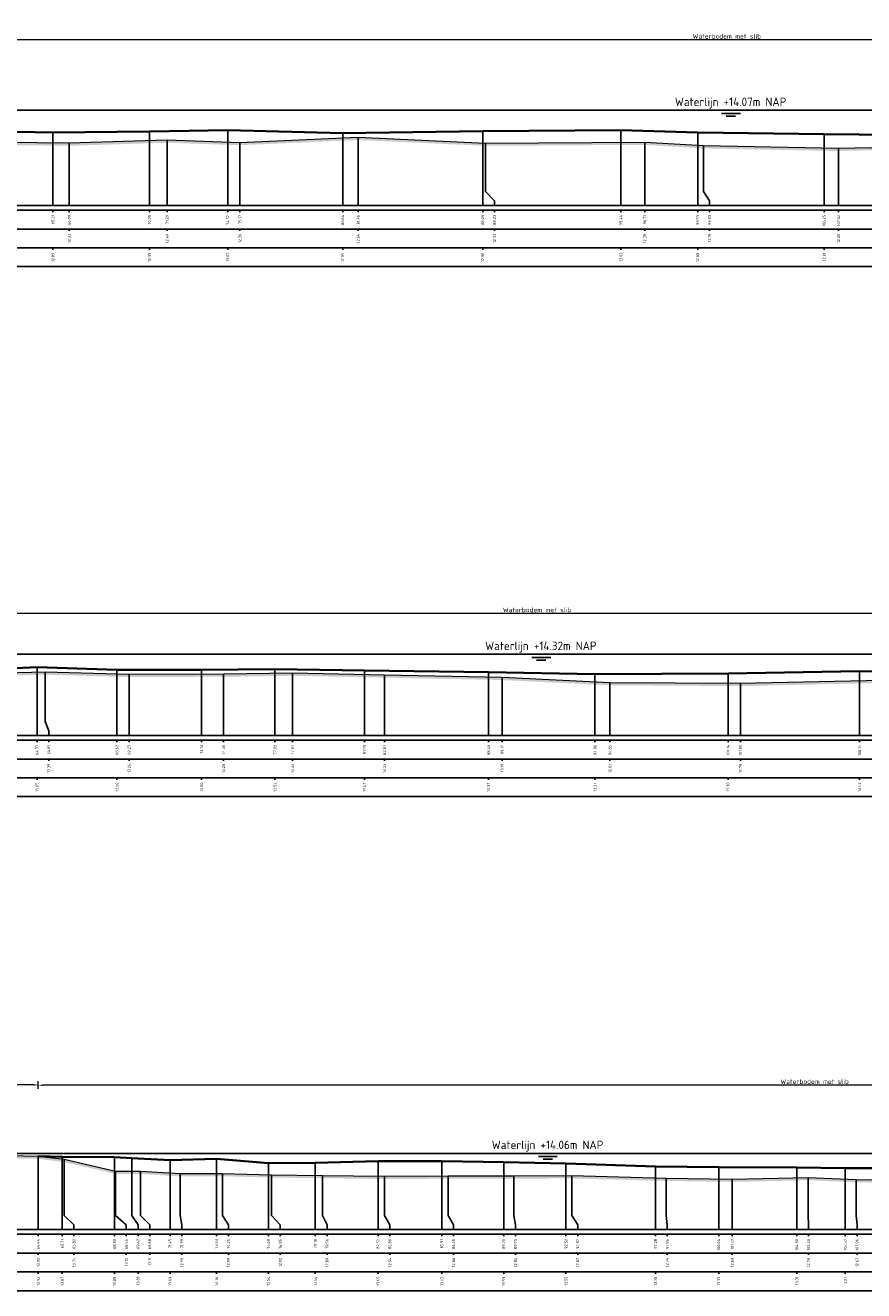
# Model space of a CAD drawing. Header units: metres. Extents: x 197883 to 206898, y 361907 to 364395.
# Tile 198 of 256: x 205848 to 205892, y 364076 to 364143. Entities that reach past the tile are written whole.
import ezdxf
from ezdxf.enums import TextEntityAlignment as Align

# ---------------------------------------------------------------- set-up
doc = ezdxf.new("R2010")
doc.units = ezdxf.units.M
doc.header["$PDMODE"] = 35
doc.header["$PDSIZE"] = 0.075
for name, color, linetype, lineweight in [('X-ME-AL-PROFIEL_BOVENKANT SLIB-GD', 42, 'Continuous', 35), ('X-ME-AL-PROFIEL_HUIDIG MAAIVELD-GD', 252, 'Continuous', 0), ('X-XX-AL-DETAIL1-M', 7, 'Continuous', 18), ('X-XX-AL-NAP-T18', 7, 'Continuous', 18)]:
    doc.layers.add(name, color=color, linetype=linetype, lineweight=lineweight)
doc.layers.add('X-ME-AL-PROFIEL_WATERLIJN-GD', color=150, linetype='Continuous')
doc.layers.add('X-ME-AL-PROFIELRASTER-S', color=7, linetype='Continuous')
doc.styles.add('NLCS-ISO', font='NLCS-ISO.ttf', dxfattribs={"height": 1.8})
doc.styles.add('NLCS-ISO-ANNOTATIVE-T18', font='NLCS-ISO.ttf', dxfattribs={"height": 1.8})
doc.styles.add('NLCS-ISO-M100-T25', font='NLCS-ISO.ttf', dxfattribs={"height": 0.25})
doc.dimstyles.new('NLCS-M100-T25-PIJL_L2_H1', dxfattribs={"dimscale": 0.1, "dimtxt": 2.5, "dimasz": 2.5, "dimexe": 2, "dimexo": 2, "dimgap": 0.7, "dimtad": 1, "dimzin": 0, "dimdsep": 46, "dimtxsty": 'NLCS-ISO-M100-T25', "dimcen": 0, "dimdle": 2, "dimclrd": 256, "dimclre": 256, "dimclrt": 256, "dimadec": 1, "dimazin": 0, "dimtfac": 1, "dimtdec": 3, "dimtofl": 0, "dimtmove": 0, "dimatfit": 3, "dimfxl": 2, "dimfxlon": 1, "dimtfillclr": 256, "dimtolj": 1, "dimtzin": 0, "dimlwd": -1, "dimlwe": -1, "dimarcsym": 0})

# ---------------------------------------------------------------- blocks, each defined once
blk = doc.blocks.new('SAL-PROFIELRASTER_BALK_EIND1-D')
at = {"color": 0, "linetype": 'ByBlock', "lineweight": -2, "flags": 128}
for points in [[(0, 0), (1, 0)], [(0, -2.5), (1, -2.5)], [(0, -12.5), (1, -12.5)]]:
    blk.add_lwpolyline(points, dxfattribs=at)
blk = doc.blocks.new('SAL-PROFIELRASTER_BALK_EIND2-D')
at = {"color": 0, "linetype": 'ByBlock', "lineweight": -2}
blk.add_line((1, -12.5), (0, -12.5), dxfattribs=at)
blk = doc.blocks.new('SAL-PROFIELRASTER_BALK_DATA-D')
at = {"color": 0, "linetype": 'ByBlock', "lineweight": -2}
blk.add_lwpolyline([(0, -3.5), (0, -2.5)], dxfattribs=at)
at = {"color": 0, "linetype": 'ByBlock', "lineweight": -2, "style": 'NLCS-ISO-ANNOTATIVE-T18'}
blk.add_attdef('GETAL', text='', height=1.5, rotation=90, dxfattribs=at).set_placement((0.75, -5), align=Align.RIGHT)
blk = doc.blocks.new('SAL-PROFIELRASTER_AANHAAL-D')
at = {"color": 9, "linetype": 'ByBlock', "lineweight": -2, "flags": 128}
blk.add_lwpolyline([(0, 1), (0, 0)], dxfattribs=at)
blk = doc.blocks.new('SAL-PROFIELRASTER_AANHAAL_STAGGER-D')
at = {"color": 9, "linetype": 'ByBlock', "lineweight": -2, "flags": 128}
for points in [[(0, 0), (0, -0.25)], [(0, -0.25), (1, -0.75)], [(1, -0.75), (1, -1)]]:
    blk.add_lwpolyline(points, dxfattribs=at)
blk = doc.blocks.new('*D211')
at = {"layer": 'Defpoints', "color": 0, "transparency": 16777216}
for p in [(205812.145, 364111.55), (205937.526, 364109.38), (205812.145, 364105.056)]:
    blk.add_point(p, dxfattribs=at)
at = {"layer": 'X-XX-AL-DETAIL1-M', "color": 253, "transparency": 16777216}
for p, q in [((205812.145, 364111.35), (205812.145, 364111.75)), ((205937.276, 364111.55), (205812.395, 364111.55)), ((205937.526, 364111.35), (205937.526, 364111.75))]:
    blk.add_line(p, q, dxfattribs=at)
for points in [[(205812.395, 364111.592), (205812.395, 364111.508), (205812.145, 364111.55)], [(205937.276, 364111.592), (205937.276, 364111.508), (205937.526, 364111.55)]]:
    blk.add_solid(points, dxfattribs=at)
at = {"layer": 'X-XX-AL-DETAIL1-M', "color": 253, "transparency": 16777216, "insert": (205874.835, 364111.745), "char_height": 0.25, "attachment_point": 5, "style": 'NLCS-ISO-M100-T25'}
blk.add_mtext('\\A1;Waterbodem met slib', dxfattribs=at)
blk = doc.blocks.new('*D180')
at = {"layer": 'Defpoints', "color": 0, "transparency": 16777216}
for p in [(205816.411, 364142.073), (205816.411, 364138.328), (205953.452, 364138.328)]:
    blk.add_point(p, dxfattribs=at)
at = {"layer": 'X-XX-AL-DETAIL1-M', "color": 253, "transparency": 16777216}
for p, q in [((205816.411, 364141.873), (205816.411, 364142.273)), ((205953.452, 364141.873), (205953.452, 364142.273)), ((205953.202, 364142.073), (205816.661, 364142.073))]:
    blk.add_line(p, q, dxfattribs=at)
for points in [[(205816.661, 364142.115), (205816.661, 364142.032), (205816.411, 364142.073)], [(205953.202, 364142.115), (205953.202, 364142.032), (205953.452, 364142.073)]]:
    blk.add_solid(points, dxfattribs=at)
at = {"layer": 'X-XX-AL-DETAIL1-M', "color": 253, "transparency": 16777216, "insert": (205884.931, 364142.268), "char_height": 0.25, "attachment_point": 5, "style": 'NLCS-ISO-M100-T25'}
blk.add_mtext('\\A1;Waterbodem met slib', dxfattribs=at)
blk = doc.blocks.new('*D184')
at = {"layer": 'Defpoints', "color": 0, "transparency": 16777216}
for p in [(205819.142, 364086.461), (205848.295, 364082.682), (205819.142, 364078.765)]:
    blk.add_point(p, dxfattribs=at)
at = {"layer": 'X-XX-AL-DETAIL1-M', "color": 253, "transparency": 16777216}
for p, q in [((205819.142, 364086.261), (205819.142, 364086.661)), ((205848.045, 364086.461), (205819.392, 364086.461)), ((205848.295, 364086.261), (205848.295, 364086.661))]:
    blk.add_line(p, q, dxfattribs=at)
for points in [[(205819.392, 364086.502), (205819.392, 364086.419), (205819.142, 364086.461)], [(205848.045, 364086.502), (205848.045, 364086.419), (205848.295, 364086.461)]]:
    blk.add_solid(points, dxfattribs=at)
at = {"layer": 'X-XX-AL-DETAIL1-M', "color": 253, "transparency": 16777216, "insert": (205833.792, 364086.656), "char_height": 0.25, "attachment_point": 5, "style": 'NLCS-ISO-M100-T25'}
blk.add_mtext('\\A1;Waterbodem', dxfattribs=at)
blk = doc.blocks.new('*D185')
at = {"layer": 'Defpoints', "color": 0, "transparency": 16777216}
for p in [(205848.295, 364086.448), (205848.295, 364082.682), (205931.232, 364078.765)]:
    blk.add_point(p, dxfattribs=at)
at = {"layer": 'X-XX-AL-DETAIL1-M', "color": 253, "transparency": 16777216}
for p, q in [((205848.295, 364086.248), (205848.295, 364086.648)), ((205930.982, 364086.448), (205848.545, 364086.448)), ((205931.232, 364086.248), (205931.232, 364086.648))]:
    blk.add_line(p, q, dxfattribs=at)
for points in [[(205848.545, 364086.49), (205848.545, 364086.407), (205848.295, 364086.448)], [(205930.982, 364086.49), (205930.982, 364086.407), (205931.232, 364086.448)]]:
    blk.add_solid(points, dxfattribs=at)
at = {"layer": 'X-XX-AL-DETAIL1-M', "color": 253, "transparency": 16777216, "insert": (205889.605, 364086.643), "char_height": 0.25, "attachment_point": 5, "style": 'NLCS-ISO-M100-T25'}
blk.add_mtext('\\A1;Waterbodem met slib', dxfattribs=at)

msp = doc.modelspace()

# ---------------------------------------------------------------- hatches: boundary and pattern name
at = {"layer": 'X-ME-AL-PROFIEL_HUIDIG MAAIVELD-GD'}
h = msp.add_hatch(dxfattribs=at)
h.set_pattern_fill('AGR-MAAIVELD', color=256, scale=0.05, pattern_type=2)
h.set_pattern_definition([(45, (-14.5062, 136.6852), (-0.25000007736, 0.25000007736), []), (45, (-14.5419, 136.72093), (0, 0.50000015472), [0.3535535, -0.3535535]), (45, (-14.57763, 136.75664), (0, 0.50000015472), [0.3535535, -0.3535535]), (45, (-14.61384, 136.79286), (0, 0.50000015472), [0.3535535, -0.3535535]), (45, (-14.64906, 136.82807), (0, 0.50000015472), [0.3535535, -0.3535535]), (45, (-14.68477, 136.8638), (0, 0.50000015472), [0.3535535, -0.3535535]), (45, (-14.7205, 136.8995), (0, 0.50000015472), [0.3535535, -0.3535535]), (315, (-14.5062, 136.6852), (0.25000007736, 0.25000007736), []), (315, (-14.4705, 136.72093), (0.50000015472, -1e-16), [0.3535535, -0.3535535]), (315, (-14.43477, 136.75664), (0.50000015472, -1e-16), [0.3535535, -0.3535535]), (315, (-14.39856, 136.79286), (0.50000015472, -1e-16), [0.3535535, -0.3535535]), (315, (-14.36334, 136.82807), (0.50000015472, -1e-16), [0.3535535, -0.3535535]), (315, (-14.32763, 136.8638), (0.50000015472, -1e-16), [0.3535535, -0.3535535]), (315, (-14.2919, 136.8995), (0.50000015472, -1e-16), [0.3535535, -0.3535535])])
h.paths.add_polyline_path([(205961.782, 364139.916), (205961.782, 364139.766), (205960.128, 364139.399), (205958.165, 364139.19), (205956.819, 364138.821), (205955.04, 364138.597), (205953.913, 364138.366), (205953.756, 364138.233), (205952.711, 364138.044), (205950.235, 364137.942), (205947.445, 364137.914), (205945.074, 364137.726), (205940.861, 364137.439), (205936.728, 364137.084), (205932.466, 364136.683), (205927.707, 364135.942), (205922.272, 364135.976), (205917.884, 364135.999), (205913.572, 364136.085), (205908.758, 364136.138), (205904.668, 364136.042), (205899.586, 364136.239), (205896.188, 364136.276), (205890.878, 364136.161), (205883.688, 364136.301), (205880.568, 364136.49), (205872.086, 364136.436), (205865.317, 364136.747), (205859.025, 364136.471), (205855.154, 364136.601), (205849.947, 364136.439), (205844.759, 364136.499), (205839.971, 364136.479), (205834.18, 364136.663), (205829.069, 364136.949), (205824.736, 364137.188), (205821.931, 364137.685), (205819.702, 364137.797), (205817.648, 364138.045), (205816.411, 364138.178), (205816.269, 364138.221), (205815.327, 364138.441), (205815.139, 364138.762), (205814.709, 364138.948), (205813.523, 364139.196), (205811.415, 364139.275), (205809.482, 364139.339), (205806.901, 364139.378), (205804.365, 364139.44), (205802.289, 364139.556), (205799.43, 364139.601), (205796.83, 364139.493), (205794.339, 364139.504), (205792.254, 364139.38), (205790.426, 364139.336), (205788.038, 364139.308), (205786.013, 364139.283), (205783.859, 364139.277), (205783.859, 364139.427), (205786.013, 364139.433), (205788.038, 364139.458), (205790.426, 364139.486), (205792.254, 364139.53), (205794.339, 364139.654), (205796.83, 364139.643), (205799.43, 364139.751), (205802.289, 364139.706), (205804.365, 364139.59), (205806.901, 364139.528), (205809.482, 364139.489), (205811.415, 364139.425), (205813.523, 364139.346), (205814.709, 364139.098), (205815.139, 364138.912), (205815.327, 364138.591), (205816.269, 364138.371), (205816.411, 364138.328), (205817.648, 364138.195), (205819.702, 364137.947), (205821.931, 364137.835), (205824.736, 364137.338), (205829.069, 364137.099), (205834.18, 364136.813), (205839.971, 364136.629), (205844.759, 364136.649), (205849.947, 364136.589), (205855.154, 364136.751), (205859.025, 364136.621), (205865.317, 364136.897), (205872.086, 364136.586), (205880.568, 364136.64), (205883.688, 364136.451), (205890.878, 364136.311), (205896.188, 364136.426), (205899.586, 364136.389), (205904.668, 364136.192), (205908.758, 364136.288), (205913.572, 364136.235), (205917.884, 364136.149), (205922.272, 364136.126), (205927.707, 364136.092), (205932.466, 364136.833), (205936.728, 364137.234), (205940.861, 364137.589), (205945.074, 364137.876), (205947.445, 364138.064), (205950.235, 364138.092), (205952.711, 364138.194), (205953.756, 364138.383), (205953.913, 364138.516), (205955.04, 364138.747), (205956.819, 364138.971), (205958.165, 364139.34), (205960.128, 364139.549)])
h = msp.add_hatch(dxfattribs=at)
h.set_pattern_fill('AGR-MAAIVELD', color=256, scale=0.05, pattern_type=2)
h.set_pattern_definition([(45, (-12.59725, 158.37664), (-0.25000007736, 0.25000007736), []), (45, (-12.63297, 158.41236), (0, 0.50000015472), [0.3535535, -0.3535535]), (45, (-12.6687, 158.44807), (0, 0.50000015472), [0.3535535, -0.3535535]), (45, (-12.7049, 158.4843), (0, 0.50000015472), [0.3535535, -0.3535535]), (45, (-12.7401, 158.5195), (0, 0.50000015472), [0.3535535, -0.3535535]), (45, (-12.77583, 158.5552), (0, 0.50000015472), [0.3535535, -0.3535535]), (45, (-12.81154, 158.59093), (0, 0.50000015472), [0.3535535, -0.3535535]), (315, (-12.59725, 158.37664), (0.25000007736, 0.25000007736), []), (315, (-12.56154, 158.41236), (0.50000015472, -1e-16), [0.3535535, -0.3535535]), (315, (-12.52583, 158.44807), (0.50000015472, -1e-16), [0.3535535, -0.3535535]), (315, (-12.4896, 158.4843), (0.50000015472, -1e-16), [0.3535535, -0.3535535]), (315, (-12.4544, 158.5195), (0.50000015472, -1e-16), [0.3535535, -0.3535535]), (315, (-12.4187, 158.5552), (0.50000015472, -1e-16), [0.3535535, -0.3535535]), (315, (-12.38297, 158.59093), (0.50000015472, -1e-16), [0.3535535, -0.3535535])])
h.paths.add_polyline_path([(206019.628, 364107.483), (206016.963, 364107.637), (206012.435, 364107.721), (206007.911, 364107.803), (206004.173, 364107.97), (206002.122, 364107.951), (205997.87, 364108.047), (205993.797, 364108.38), (205991.827, 364108.576), (205990.747, 364108.84), (205989.675, 364108.944), (205988.487, 364109.06), (205987.447, 364109.159), (205987.174, 364109.214), (205986.331, 364109.383), (205984.783, 364109.757), (205983.713, 364110.097), (205982.133, 364110.2), (205980.058, 364110.311), (205977.919, 364110.388), (205976.657, 364110.577), (205973.881, 364110.49), (205971.509, 364110.557), (205968.791, 364110.521), (205966.413, 364110.449), (205963.862, 364110.424), (205961.589, 364110.577), (205958.689, 364110.515), (205956.078, 364110.624), (205953.759, 364110.535), (205951.385, 364110.404), (205948.695, 364110.296), (205946.801, 364110.485), (205946.123, 364110.254), (205945.425, 364110.082), (205943.242, 364109.756), (205941.418, 364109.64), (205939.525, 364109.486), (205938.274, 364109.312), (205937.534, 364109.389), (205936.423, 364108.179), (205935.076, 364108.142), (205932.96, 364108.689), (205929.26, 364108.531), (205923.226, 364108.245), (205918.218, 364108.035), (205914.291, 364108.198), (205910.751, 364108.054), (205905.768, 364108.046), (205898.269, 364107.996), (205892.352, 364107.99), (205885.655, 364107.835), (205878.714, 364107.885), (205872.974, 364108.16), (205866.725, 364108.289), (205861.829, 364108.387), (205858.158, 364108.336), (205853.132, 364108.317), (205848.666, 364108.445), (205843.577, 364108.329), (205837.654, 364108.07), (205834.673, 364108.16), (205830.197, 364108.237), (205826.819, 364108.155), (205824.114, 364108.365), (205820.992, 364108.637), (205818.069, 364108.596), (205816.372, 364108.86), (205814.731, 364109.169), (205813.11, 364109.133), (205812.145, 364109.38), (205811.388, 364109.439), (205810.333, 364109.63), (205809.698, 364109.912), (205807.748, 364110.094), (205805.245, 364110.119), (205802.812, 364110.07), (205800.145, 364110.08), (205797.648, 364110.106), (205795.315, 364110.109), (205793.059, 364110.088), (205790.797, 364110.065), (205788.245, 364110.156), (205785.845, 364110.21), (205783.859, 364110.206), (205783.859, 364110.056), (205785.845, 364110.06), (205788.245, 364110.006), (205790.797, 364109.915), (205793.059, 364109.938), (205795.315, 364109.959), (205797.648, 364109.956), (205800.145, 364109.93), (205802.812, 364109.92), (205805.245, 364109.969), (205807.748, 364109.944), (205809.698, 364109.762), (205810.333, 364109.48), (205811.388, 364109.289), (205812.145, 364109.23), (205813.11, 364108.983), (205814.731, 364109.019), (205816.372, 364108.71), (205818.069, 364108.446), (205820.992, 364108.487), (205824.114, 364108.215), (205826.819, 364108.005), (205830.197, 364108.087), (205834.673, 364108.01), (205837.654, 364107.92), (205843.577, 364108.179), (205848.666, 364108.295), (205853.132, 364108.167), (205858.158, 364108.186), (205861.829, 364108.237), (205866.725, 364108.139), (205872.974, 364108.01), (205878.714, 364107.735), (205885.655, 364107.685), (205892.352, 364107.84), (205898.269, 364107.846), (205905.768, 364107.896), (205910.751, 364107.904), (205914.291, 364108.048), (205918.218, 364107.885), (205923.226, 364108.095), (205929.26, 364108.381), (205932.96, 364108.539), (205935.076, 364107.992), (205936.423, 364108.029), (205937.534, 364109.239), (205938.274, 364109.162), (205939.525, 364109.336), (205941.418, 364109.49), (205943.242, 364109.606), (205945.425, 364109.932), (205946.123, 364110.104), (205946.801, 364110.335), (205948.695, 364110.146), (205951.385, 364110.254), (205953.759, 364110.385), (205956.078, 364110.474), (205958.689, 364110.365), (205961.589, 364110.427), (205963.862, 364110.274), (205966.413, 364110.299), (205968.791, 364110.371), (205971.509, 364110.407), (205973.881, 364110.34), (205976.657, 364110.427), (205977.919, 364110.238), (205980.058, 364110.161), (205982.133, 364110.05), (205983.713, 364109.947), (205984.783, 364109.607), (205986.331, 364109.233), (205987.174, 364109.064), (205987.447, 364109.009), (205988.487, 364108.91), (205989.675, 364108.794), (205990.747, 364108.69), (205991.827, 364108.426), (205993.797, 364108.23), (205997.87, 364107.897), (206002.122, 364107.801), (206004.173, 364107.82), (206007.911, 364107.653), (206012.435, 364107.571), (206016.963, 364107.487), (206019.628, 364107.333)])
h = msp.add_hatch(dxfattribs=at)
h.set_pattern_fill('AGR-MAAIVELD', color=256, scale=0.05, pattern_type=2)
h.set_pattern_definition([(45, (-14.869, 183.4052), (-0.25000007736, 0.25000007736), []), (45, (-14.9047, 183.4409), (0, 0.50000015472), [0.3535535, -0.3535535]), (45, (-14.94042, 183.47662), (0, 0.50000015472), [0.3535535, -0.3535535]), (45, (-14.97664, 183.51284), (0, 0.50000015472), [0.3535535, -0.3535535]), (45, (-15.01185, 183.54805), (0, 0.50000015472), [0.3535535, -0.3535535]), (45, (-15.04757, 183.58376), (0, 0.50000015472), [0.3535535, -0.3535535]), (45, (-15.08328, 183.61948), (0, 0.50000015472), [0.3535535, -0.3535535]), (315, (-14.869, 183.4052), (0.25000007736, 0.25000007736), []), (315, (-14.83328, 183.4409), (0.50000015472, -1e-16), [0.3535535, -0.3535535]), (315, (-14.79757, 183.47662), (0.50000015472, -1e-16), [0.3535535, -0.3535535]), (315, (-14.76135, 183.51284), (0.50000015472, -1e-16), [0.3535535, -0.3535535]), (315, (-14.72614, 183.54805), (0.50000015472, -1e-16), [0.3535535, -0.3535535]), (315, (-14.69042, 183.58376), (0.50000015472, -1e-16), [0.3535535, -0.3535535]), (315, (-14.6547, 183.61948), (0.50000015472, -1e-16), [0.3535535, -0.3535535])])
h.paths.add_polyline_path([(205931.232, 364081.361), (205931.232, 364081.211), (205927.966, 364081.276), (205924.245, 364081.201), (205920.07, 364081.186), (205915.486, 364081.033), (205911.537, 364081.062), (205908.09, 364081.059), (205904.435, 364081.129), (205901.637, 364081.223), (205898.37, 364081.137), (205894.805, 364081.238), (205891.822, 364081.281), (205889.258, 364081.392), (205885.224, 364081.304), (205881.706, 364081.356), (205876.684, 364081.489), (205873.607, 364081.479), (205870.11, 364081.473), (205866.723, 364081.454), (205863.416, 364081.501), (205860.706, 364081.537), (205858.1, 364081.607), (205855.849, 364081.598), (205853.742, 364081.725), (205852.404, 364081.734), (205849.675, 364082.359), (205848.295, 364082.532), (205845.939, 364082.569), (205843.75, 364082.583), (205841.389, 364082.6), (205839.445, 364082.622), (205837.328, 364082.545), (205835.151, 364082.629), (205832.977, 364082.578), (205830.851, 364082.604), (205826.947, 364082.55), (205825.174, 364082.483), (205823.633, 364082.421), (205822.216, 364082.28), (205821.507, 364082.267), (205820.608, 364082.433), (205819.854, 364082.293), (205819.142, 364082.673), (205818.506, 364082.964), (205817.503, 364083.105), (205817.071, 364083.484), (205816.117, 364083.882), (205814.494, 364084.082), (205812.825, 364084.364), (205810.82, 364084.343), (205808.309, 364084.29), (205805.907, 364084.317), (205803.581, 364084.301), (205801.226, 364084.305), (205799.034, 364084.415), (205796.957, 364084.366), (205794.701, 364084.397), (205792.372, 364084.282), (205790.042, 364084.305), (205787.986, 364084.311), (205785.995, 364084.33), (205783.859, 364084.317), (205783.859, 364084.467), (205785.995, 364084.48), (205787.986, 364084.461), (205790.042, 364084.455), (205792.372, 364084.432), (205794.701, 364084.547), (205796.957, 364084.516), (205799.034, 364084.565), (205801.226, 364084.455), (205803.581, 364084.451), (205805.907, 364084.467), (205808.309, 364084.44), (205810.82, 364084.493), (205812.825, 364084.514), (205814.494, 364084.232), (205816.117, 364084.032), (205817.071, 364083.634), (205817.503, 364083.255), (205818.506, 364083.114), (205819.142, 364082.823), (205819.854, 364082.443), (205820.608, 364082.583), (205821.507, 364082.417), (205822.216, 364082.43), (205823.633, 364082.571), (205825.174, 364082.633), (205826.947, 364082.7), (205830.851, 364082.754), (205832.977, 364082.728), (205835.151, 364082.779), (205837.328, 364082.695), (205839.445, 364082.772), (205841.389, 364082.75), (205843.75, 364082.733), (205845.939, 364082.719), (205848.295, 364082.682), (205849.675, 364082.509), (205852.404, 364081.884), (205853.742, 364081.875), (205855.849, 364081.748), (205858.1, 364081.757), (205860.706, 364081.687), (205863.416, 364081.651), (205866.723, 364081.604), (205870.11, 364081.623), (205873.607, 364081.629), (205876.684, 364081.639), (205881.706, 364081.506), (205885.224, 364081.454), (205889.258, 364081.542), (205891.822, 364081.431), (205894.805, 364081.388), (205898.37, 364081.287), (205901.637, 364081.373), (205904.435, 364081.279), (205908.09, 364081.209), (205911.537, 364081.212), (205915.486, 364081.183), (205920.07, 364081.336), (205924.245, 364081.351), (205927.966, 364081.426)])

# ---------------------------------------------------------------- linework, layer by layer
at = {"layer": 'X-ME-AL-PROFIEL_BOVENKANT SLIB-GD'}
for points in [[(205844.242, 364137.233), (205849.074, 364137.151), (205854.206, 364137.202), (205858.377, 364137.277), (205864.497, 364137.105), (205871.945, 364137.216), (205879.295, 364137.274), (205883.385, 364137.139), (205890.111, 364137.062), (205895.675, 364137), (205899.226, 364137.1), (205904.279, 364136.955), (205908.322, 364136.933), (205913.085, 364137.01), (205917.515, 364136.978), (205922.313, 364136.826), (205926.606, 364136.747), (205931.452, 364136.995), (205935.769, 364137.245), (205940.861, 364137.589)], [(205842.827, 364108.447), (205848.231, 364108.703), (205852.483, 364108.559), (205856.99, 364108.559), (205860.887, 364108.58), (205865.65, 364108.524), (205872.255, 364108.429), (205877.916, 364108.324), (205884.998, 364108.36), (205891.999, 364108.475), (205897.225, 364108.42), (205904.558, 364108.555), (205910, 364108.558), (205913.951, 364108.661), (205917.663, 364108.601), (205923.026, 364108.476), (205928.085, 364108.814), (205928.338, 364108.787), (205932.902, 364109.015), (205935.083, 364108.142), (205936.455, 364108.287), (205936.594, 364108.365)], [(205848.295, 364082.682), (205849.571, 364082.637), (205852.354, 364082.616), (205853.278, 364082.572), (205855.308, 364082.456), (205857.785, 364082.529), (205860.546, 364082.3), (205863.036, 364082.311), (205866.377, 364082.416), (205869.767, 364082.416), (205873.062, 364082.351), (205876.375, 364082.287), (205881.138, 364082.117), (205884.5, 364082.095), (205888.655, 364082.072), (205891.234, 364082.034), (205894.236, 364082.039)]]:
    msp.add_lwpolyline(points, dxfattribs=at)
at = {"layer": 'X-ME-AL-PROFIEL_HUIDIG MAAIVELD-GD'}
for points in [[(205844.759, 364136.649), (205849.947, 364136.589), (205855.154, 364136.751), (205859.025, 364136.621), (205865.317, 364136.897), (205872.086, 364136.586), (205880.568, 364136.64), (205883.688, 364136.451), (205890.878, 364136.311), (205896.188, 364136.426), (205899.586, 364136.389), (205904.668, 364136.192), (205908.758, 364136.288), (205913.572, 364136.235), (205917.884, 364136.149), (205922.272, 364136.126), (205927.707, 364136.092), (205932.466, 364136.833), (205936.728, 364137.234), (205940.861, 364137.589)], [(205843.577, 364108.329), (205848.666, 364108.445), (205853.132, 364108.317), (205858.158, 364108.336), (205861.829, 364108.387), (205866.725, 364108.289), (205872.974, 364108.16), (205878.714, 364107.885), (205885.655, 364107.835), (205892.352, 364107.99), (205898.269, 364107.996), (205905.768, 364108.046), (205910.751, 364108.054), (205914.291, 364108.198), (205918.218, 364108.035), (205923.226, 364108.245), (205929.26, 364108.531), (205932.96, 364108.689), (205935.076, 364108.142), (205936.423, 364108.179), (205937.534, 364109.389)], [(205845.939, 364082.719), (205848.295, 364082.682), (205849.675, 364082.509), (205852.404, 364081.884), (205853.742, 364081.875), (205855.849, 364081.748), (205858.1, 364081.757), (205860.706, 364081.687), (205863.416, 364081.651), (205866.723, 364081.604), (205870.11, 364081.623), (205873.607, 364081.629), (205876.684, 364081.639), (205881.706, 364081.506), (205885.224, 364081.454), (205889.258, 364081.542), (205891.822, 364081.431), (205894.805, 364081.388)]]:
    msp.add_lwpolyline(points, dxfattribs=at)
at = {"layer": 'X-ME-AL-PROFIEL_WATERLIJN-GD'}
for points in [[(205816.411, 364138.328), (205953.452, 364138.328)], [(205884.657, 364138.164), (205885.657, 364138.164)], [(205884.899, 364138.019), (205885.399, 364138.019)], [(205812.145, 364109.38), (205937.526, 364109.38)], [(205874.561, 364109.216), (205875.561, 364109.216)], [(205874.803, 364109.071), (205875.303, 364109.071)], [(205819.142, 364082.823), (205931.232, 364082.823)], [(205874.913, 364082.66), (205875.913, 364082.66)], [(205875.154, 364082.515), (205875.654, 364082.515)]]:
    msp.add_lwpolyline(points, dxfattribs=at)

# ---------------------------------------------------------------- block references
at = {"layer": 'X-ME-AL-PROFIELRASTER-S'}
for p, yscale in [((205849.074, 364133.257), 3.894), ((205854.206, 364133.257), 3.945), ((205858.377, 364133.257), 4.02), ((205864.497, 364133.257), 3.848000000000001), ((205865.317, 364133.257), 3.640000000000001), ((205871.945, 364133.257), 3.959), ((205879.295, 364133.257), 4.016999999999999), ((205883.385, 364133.257), 3.882), ((205890.111, 364133.257), 3.805), ((205849.947, 364133.257), 3.332000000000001), ((205855.154, 364133.257), 3.494), ((205859.025, 364133.257), 3.364000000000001), ((205872.086, 364134.257), 2.329000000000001), ((205880.568, 364133.257), 3.382999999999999), ((205883.688, 364134.257), 2.194000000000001), ((205890.878, 364133.257), 3.054), ((205848.231, 364105.056), 3.647), ((205852.483, 364105.056), 3.503), ((205856.99, 364105.056), 3.503), ((205860.887, 364105.056), 3.523999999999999), ((205848.666, 364106.056), 2.388999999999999), ((205853.132, 364105.056), 3.260999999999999), ((205858.158, 364105.056), 3.279999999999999), ((205861.829, 364105.056), 3.331), ((205865.65, 364105.056), 3.468), ((205866.725, 364105.056), 3.233000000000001), ((205872.255, 364105.056), 3.372999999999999), ((205872.974, 364105.056), 3.103999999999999), ((205877.916, 364105.056), 3.268000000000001), ((205878.714, 364105.056), 2.829000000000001), ((205884.998, 364105.056), 3.304), ((205891.999, 364105.056), 3.419), ((205885.655, 364105.056), 2.779), ((205848.295, 364078.765), 3.917), ((205848.295, 364078.765), 3.917), ((205849.571, 364078.765), 3.872), ((205849.675, 364079.765), 2.744), ((205852.354, 364078.765), 3.851000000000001), ((205853.278, 364079.765), 2.807), ((205855.308, 364078.765), 3.691000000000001), ((205857.785, 364078.765), 3.763999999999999), ((205860.546, 364078.765), 3.535), ((205863.036, 364078.765), 3.545999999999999), ((205866.377, 364078.765), 3.651), ((205869.767, 364078.765), 3.651), ((205873.062, 364078.765), 3.586), ((205876.375, 364078.765), 3.522), ((205852.404, 364079.765), 2.119), ((205853.742, 364079.765), 2.109999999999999), ((205855.849, 364079.765), 1.983000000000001), ((205858.1, 364079.765), 1.992000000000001), ((205860.706, 364079.765), 1.922000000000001), ((205863.416, 364079.765), 1.885999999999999), ((205866.723, 364079.765), 1.839), ((205870.11, 364079.765), 1.858000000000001), ((205873.607, 364079.765), 1.864000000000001), ((205876.684, 364079.765), 1.874000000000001), ((205881.138, 364078.765), 3.352), ((205884.5, 364078.765), 3.33), ((205888.655, 364078.765), 3.307), ((205891.234, 364078.765), 3.269), ((205881.706, 364079.765), 1.741), ((205885.224, 364078.765), 2.689), ((205889.258, 364079.765), 1.776999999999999), ((205891.822, 364079.765), 1.666)]:
    msp.add_blockref('SAL-PROFIELRASTER_AANHAAL-D', p, dxfattribs=dict(at, yscale=yscale))
for p, xscale, zscale in [((205872.086, 364134.257), 0.4836385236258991, 0.4836385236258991), ((205883.688, 364134.257), 0.3224112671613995, 0.3224112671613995), ((205848.666, 364106.056), 0.1901981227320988, 0.1901981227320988), ((205849.675, 364079.765), 0.5207533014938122, 0.5207533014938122), ((205852.404, 364079.765), 0.5751084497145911, 0.5751084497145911), ((205853.278, 364079.765), 0.3259902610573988, 0.3259902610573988), ((205853.742, 364079.765), 0.4869056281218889, 0.4869056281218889), ((205855.849, 364079.765), 0.08417594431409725, 0.08417594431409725), ((205858.1, 364079.765), 0.3098827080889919, 0.3098827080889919), ((205860.706, 364079.765), 0.4650185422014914, 0.4650185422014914), ((205863.416, 364079.765), 0.2447462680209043, 0.2447462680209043), ((205866.723, 364079.765), 0.2791272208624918, 0.2791272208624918), ((205870.11, 364079.765), 0.2823658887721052, 0.2823658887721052), ((205873.607, 364079.765), 0.07962678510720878, 0.07962678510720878), ((205876.684, 364079.765), 0.3162025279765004, 0.3162025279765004), ((205881.706, 364079.765), 0.05682141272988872, 0.05682141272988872), ((205889.258, 364079.765), 0.02237063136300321, 0.02237063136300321), ((205891.822, 364079.765), 0.03706024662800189, 0.03706024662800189)]:
    msp.add_blockref('SAL-PROFIELRASTER_AANHAAL_STAGGER-D', p, dxfattribs=dict(at, xscale=xscale, zscale=zscale))
at = {"layer": 'X-ME-AL-PROFIELRASTER-S', "yscale": 0.1}
for name, p, xscale, zscale in [('SAL-PROFIELRASTER_BALK_EIND1-D', (205783.859, 364133.257), 178.5481913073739, 178.5481913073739), ('SAL-PROFIELRASTER_BALK_EIND2-D', (205783.859, 364132.257), 178.5481913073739, 178.5481913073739), ('SAL-PROFIELRASTER_BALK_EIND2-D', (205783.859, 364131.257), 178.5481913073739, 178.5481913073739), ('SAL-PROFIELRASTER_BALK_EIND1-D', (205783.859, 364105.056), 237.532909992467, 237.532909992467), ('SAL-PROFIELRASTER_BALK_EIND2-D', (205783.859, 364104.056), 237.532909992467, 237.532909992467), ('SAL-PROFIELRASTER_BALK_EIND2-D', (205783.859, 364103.056), 237.532909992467, 237.532909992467), ('SAL-PROFIELRASTER_BALK_EIND1-D', (205783.859, 364078.765), 148.7877641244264, 148.7877641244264), ('SAL-PROFIELRASTER_BALK_EIND2-D', (205783.859, 364077.765), 148.7877641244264, 148.7877641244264), ('SAL-PROFIELRASTER_BALK_EIND2-D', (205783.859, 364076.765), 148.7877641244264, 148.7877641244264)]:
    msp.add_blockref(name, p, dxfattribs=dict(at, xscale=xscale, zscale=zscale))
at = {"layer": 'X-ME-AL-PROFIELRASTER-S', "xscale": 0.1, "yscale": 0.1, "zscale": 0.1}
for p, values in [((205849.074, 364133.257), {'GETAL': '65.21'}), ((205849.947, 364133.257), {'GETAL': '66.09'}), ((205854.206, 364133.257), {'GETAL': '70.35'}), ((205855.154, 364133.257), {'GETAL': '71.29'}), ((205858.377, 364133.257), {'GETAL': '74.52'}), ((205859.025, 364133.257), {'GETAL': '75.17'}), ((205864.497, 364133.257), {'GETAL': '80.64'}), ((205865.317, 364133.257), {'GETAL': '81.46'}), ((205871.945, 364133.257), {'GETAL': '88.09'}), ((205872.57, 364133.257), {'GETAL': '88.23'}), ((205879.295, 364133.257), {'GETAL': '95.44'}), ((205880.568, 364133.257), {'GETAL': '96.71'}), ((205883.385, 364133.257), {'GETAL': '99.53'}), ((205884.01, 364133.257), {'GETAL': '99.83'}), ((205890.111, 364133.257), {'GETAL': '106.25'}), ((205890.878, 364133.257), {'GETAL': '107.02'}), ((205849.947, 364132.257), {'GETAL': '12.33'}), ((205855.154, 364132.257), {'GETAL': '12.49'}), ((205859.025, 364132.257), {'GETAL': '12.36'}), ((205865.317, 364132.257), {'GETAL': '12.64'}), ((205872.57, 364132.257), {'GETAL': '12.33'}), ((205880.568, 364132.257), {'GETAL': '12.38'}), ((205884.01, 364132.257), {'GETAL': '12.19'}), ((205890.878, 364132.257), {'GETAL': '12.05'}), ((205849.074, 364131.257), {'GETAL': '12.89'}), ((205854.206, 364131.257), {'GETAL': '12.95'}), ((205858.377, 364131.257), {'GETAL': '13.02'}), ((205864.497, 364131.257), {'GETAL': '12.85'}), ((205871.945, 364131.257), {'GETAL': '12.96'}), ((205879.295, 364131.257), {'GETAL': '13.02'}), ((205883.385, 364131.257), {'GETAL': '12.88'}), ((205890.111, 364131.257), {'GETAL': '12.81'}), ((205848.231, 364105.056), {'GETAL': '64.37'}), ((205848.856, 364105.056), {'GETAL': '64.81'}), ((205852.483, 364105.056), {'GETAL': '68.62'}), ((205853.132, 364105.056), {'GETAL': '69.27'}), ((205856.99, 364105.056), {'GETAL': '73.13'}), ((205858.158, 364105.056), {'GETAL': '74.30'}), ((205860.887, 364105.056), {'GETAL': '77.03'}), ((205861.829, 364105.056), {'GETAL': '77.97'}), ((205865.65, 364105.056), {'GETAL': '81.79'}), ((205866.725, 364105.056), {'GETAL': '82.87'}), ((205872.255, 364105.056), {'GETAL': '88.40'}), ((205872.974, 364105.056), {'GETAL': '89.12'}), ((205877.916, 364105.056), {'GETAL': '94.06'}), ((205878.714, 364105.056), {'GETAL': '94.85'}), ((205884.998, 364105.056), {'GETAL': '101.14'}), ((205885.655, 364105.056), {'GETAL': '101.80'}), ((205891.999, 364105.056), {'GETAL': '108.14'}), ((205848.856, 364104.056), {'GETAL': '13.39'}), ((205853.132, 364104.056), {'GETAL': '13.26'}), ((205858.158, 364104.056), {'GETAL': '13.28'}), ((205861.829, 364104.056), {'GETAL': '13.33'}), ((205866.725, 364104.056), {'GETAL': '13.23'}), ((205872.974, 364104.056), {'GETAL': '13.10'}), ((205878.714, 364104.056), {'GETAL': '12.83'}), ((205885.655, 364104.056), {'GETAL': '12.78'}), ((205848.231, 364103.056), {'GETAL': '13.65'}), ((205852.483, 364103.056), {'GETAL': '13.50'}), ((205856.99, 364103.056), {'GETAL': '13.50'}), ((205860.887, 364103.056), {'GETAL': '13.52'}), ((205865.65, 364103.056), {'GETAL': '13.47'}), ((205872.255, 364103.056), {'GETAL': '13.37'}), ((205877.916, 364103.056), {'GETAL': '13.27'}), ((205884.998, 364103.056), {'GETAL': '13.30'}), ((205891.999, 364103.056), {'GETAL': '13.42'}), ((205848.295, 364078.765), {'GETAL': '64.44'}), ((205848.295, 364078.765), {'GETAL': '64.44'}), ((205849.571, 364078.765), {'GETAL': '65.71'}), ((205850.196, 364078.765), {'GETAL': '65.82'}), ((205852.354, 364078.765), {'GETAL': '68.50'}), ((205852.979, 364078.765), {'GETAL': '68.55'}), ((205853.604, 364078.765), {'GETAL': '69.42'}), ((205854.229, 364078.765), {'GETAL': '69.88'}), ((205855.308, 364078.765), {'GETAL': '71.45'}), ((205855.933, 364078.765), {'GETAL': '71.99'}), ((205857.785, 364078.765), {'GETAL': '73.93'}), ((205858.41, 364078.765), {'GETAL': '74.24'}), ((205860.546, 364078.765), {'GETAL': '76.69'}), ((205861.171, 364078.765), {'GETAL': '76.85'}), ((205863.036, 364078.765), {'GETAL': '79.18'}), ((205863.661, 364078.765), {'GETAL': '79.56'}), ((205866.377, 364078.765), {'GETAL': '82.52'}), ((205867.002, 364078.765), {'GETAL': '82.86'}), ((205869.767, 364078.765), {'GETAL': '85.91'}), ((205870.392, 364078.765), {'GETAL': '86.25'}), ((205873.062, 364078.765), {'GETAL': '89.20'}), ((205873.687, 364078.765), {'GETAL': '89.75'}), ((205876.375, 364078.765), {'GETAL': '92.52'}), ((205877, 364078.765), {'GETAL': '92.82'}), ((205881.138, 364078.765), {'GETAL': '97.28'}), ((205881.763, 364078.765), {'GETAL': '97.85'}), ((205884.5, 364078.765), {'GETAL': '100.64'}), ((205885.224, 364078.765), {'GETAL': '101.37'}), ((205888.655, 364078.765), {'GETAL': '104.80'}), ((205889.28, 364078.765), {'GETAL': '105.40'}), ((205891.234, 364078.765), {'GETAL': '107.37'}), ((205891.859, 364078.765), {'GETAL': '107.96'}), ((205848.295, 364077.765), {'GETAL': '13.92'}), ((205850.196, 364077.765), {'GETAL': '13.74'}), ((205852.979, 364077.765), {'GETAL': '13.12'}), ((205854.229, 364077.765), {'GETAL': '13.11'}), ((205855.933, 364077.765), {'GETAL': '12.98'}), ((205858.41, 364077.765), {'GETAL': '12.99'}), ((205861.171, 364077.765), {'GETAL': '12.92'}), ((205863.661, 364077.765), {'GETAL': '12.89'}), ((205867.002, 364077.765), {'GETAL': '12.84'}), ((205870.392, 364077.765), {'GETAL': '12.86'}), ((205873.687, 364077.765), {'GETAL': '12.86'}), ((205877, 364077.765), {'GETAL': '12.87'}), ((205881.763, 364077.765), {'GETAL': '12.74'}), ((205885.224, 364077.765), {'GETAL': '12.69'}), ((205889.28, 364077.765), {'GETAL': '12.78'}), ((205891.859, 364077.765), {'GETAL': '12.67'}), ((205848.295, 364076.765), {'GETAL': '13.92'}), ((205849.571, 364076.765), {'GETAL': '13.87'}), ((205852.354, 364076.765), {'GETAL': '13.85'}), ((205853.604, 364076.765), {'GETAL': '13.81'}), ((205855.308, 364076.765), {'GETAL': '13.69'}), ((205857.785, 364076.765), {'GETAL': '13.76'}), ((205860.546, 364076.765), {'GETAL': '13.54'}), ((205863.036, 364076.765), {'GETAL': '13.55'}), ((205866.377, 364076.765), {'GETAL': '13.65'}), ((205869.767, 364076.765), {'GETAL': '13.65'}), ((205873.062, 364076.765), {'GETAL': '13.59'}), ((205876.375, 364076.765), {'GETAL': '13.52'}), ((205881.138, 364076.765), {'GETAL': '13.35'}), ((205884.5, 364076.765), {'GETAL': '13.33'}), ((205888.655, 364076.765), {'GETAL': '13.31'}), ((205891.234, 364076.765), {'GETAL': '13.27'})]:
    msp.add_blockref('SAL-PROFIELRASTER_BALK_DATA-D', p, dxfattribs=at).add_auto_attribs(values)

# ---------------------------------------------------------------- texts
at = {"layer": 'X-XX-AL-NAP-T18', "color": 10, "char_height": 0.45, "width": 15.43377, "attachment_point": 7, "style": 'NLCS-ISO'}
for s, insert in [('Waterlijn +14.07m NAP', (205882.168, 364138.417)), ('Waterlijn +14.32m NAP', (205872.073, 364109.469)), ('Waterlijn +14.06m NAP', (205872.424, 364082.912))]:
    msp.add_mtext(s, dxfattribs=dict(at, insert=insert))

# ---------------------------------------------------------------- dimensions: what is measured, and where the dimension line sits
at = {"layer": 'X-XX-AL-DETAIL1-M', "color": 253}
for base, p1, p2, text, picture, middle in [((205816.411, 364142.073), (205953.452, 364138.328), (205816.411, 364138.328), 'Waterbodem met slib', '*D180', (205884.931, 364142.073)), ((205812.145, 364111.55), (205937.526, 364109.38), (205812.145, 364105.056), 'Waterbodem met slib', '*D211', (205874.835, 364111.55)), ((205848.295, 364086.448), (205931.232, 364078.765), (205848.295, 364082.682), 'Waterbodem met slib', '*D185', (205889.605, 364086.448)), ((205819.142, 364086.461), (205848.295, 364082.682), (205819.142, 364078.765), 'Waterbodem', '*D184', (205833.792, 364086.461))]:
    dim = msp.add_linear_dim(base=base, p1=p1, p2=p2, text=text, dimstyle='NLCS-M100-T25-PIJL_L2_H1', override={"dimclrd": 253, "dimclre": 253, "dimclrt": 253}, dxfattribs=at)
    dim.commit()
    dim.dimension.update_dxf_attribs({"geometry": picture, "text_midpoint": middle, "dimtype": 160})

doc.saveas('drawing.dxf')
